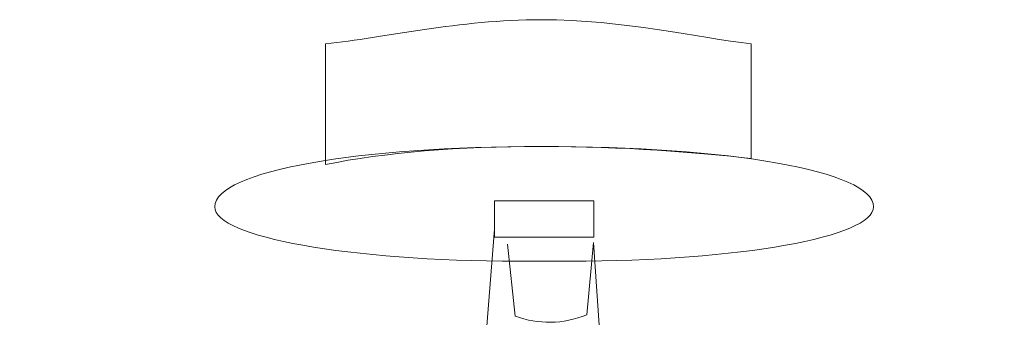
# Model space of a CAD drawing. Header units: millimetres. Extents: x -1853 to -450, y -1731 to 666.
# Tile 11 of 45: x -1132 to -928, y -192 to -131. Entities that reach past the tile are written whole.
import ezdxf

# ---------------------------------------------------------------- set-up
doc = ezdxf.new("R2010")
doc.units = ezdxf.units.MM
doc.header["$MEASUREMENT"] = 0
doc.layers.add('Capa 1', color=7, linetype='Continuous')

msp = doc.modelspace()

# ---------------------------------------------------------------- linework, layer by layer
at = {"layer": 'Capa 1', "lineweight": 13}
for points, knots in [([(-1068.46, -135.7), (-1056.42, -134.46), (-1040.77, -130.71), (-1023.91, -130.71), (-1023.91, -130.71), (-1007.05, -130.71), (-991.4, -134.46), (-980.56, -135.7), (-980.56, -135.7), (-980.56, -135.7), (-980.56, -159.42), (-980.56, -159.42), (-980.56, -159.42), (-991.4, -158.17), (-1007.05, -156.92), (-1023.91, -156.92), (-1023.91, -156.92), (-1040.77, -156.92), (-1056.42, -158.17), (-1068.46, -160.67), (-1068.46, -160.67), (-1068.46, -160.67), (-1068.46, -135.7), (-1068.46, -135.7)], [0, 0, 0, 0, 0.142857, 0.142857, 0.142857, 0.142857, 0.285714, 0.285714, 0.285714, 0.285714, 0.428571, 0.428571, 0.428571, 0.428571, 0.571429, 0.571429, 0.571429, 0.571429, 0.714286, 0.714286, 0.714286, 0.714286, 1, 1, 1, 1]), ([(-1028.73, -180.64), (-1063.64, -180.64), (-1091.34, -175.65), (-1091.34, -169.41), (-1091.34, -169.41), (-1091.34, -161.92), (-1061.24, -156.92), (-1023.91, -156.92), (-1023.91, -156.92), (-985.38, -156.92), (-955.28, -161.92), (-955.28, -169.41), (-955.28, -169.41), (-955.28, -175.65), (-982.97, -180.64), (-1017.89, -180.64), (-1017.89, -180.64), (-1017.89, -180.64), (-1028.73, -180.64), (-1028.73, -180.64)], [0, 0, 0, 0, 0.166667, 0.166667, 0.166667, 0.166667, 0.333333, 0.333333, 0.333333, 0.333333, 0.5, 0.5, 0.5, 0.5, 0.666667, 0.666667, 0.666667, 0.666667, 1, 1, 1, 1]), ([(-1033.54, -168.16), (-1033.54, -168.16), (-1025.11, -168.16), (-1022.71, -168.16), (-1022.71, -168.16), (-1019.09, -168.16), (-1013.07, -168.16), (-1013.07, -168.16), (-1013.07, -168.16), (-1013.07, -168.16), (-1013.07, -175.65), (-1013.07, -175.65), (-1013.07, -175.65), (-1013.07, -175.65), (-1033.54, -175.65), (-1033.54, -175.65), (-1033.54, -175.65), (-1033.54, -175.65), (-1033.54, -168.16), (-1033.54, -168.16)], [0, 0, 0, 0, 0.166667, 0.166667, 0.166667, 0.166667, 0.333333, 0.333333, 0.333333, 0.333333, 0.5, 0.5, 0.5, 0.5, 0.666667, 0.666667, 0.666667, 0.666667, 1, 1, 1, 1])]:
    msp.add_open_spline(points, degree=3, knots=knots, dxfattribs=at)
at = {"layer": 'Capa 1', "lineweight": 9}
for points in [[(-1033.54, -174.06), (-1033.54, -174.06), (-1131.63, -1413.38), (-1131.63, -1413.38)], [(-1013.1, -176.79), (-1013.1, -176.79), (-1014.53, -191.74), (-1014.53, -191.74)], [(-1013.11, -176.79), (-1013.11, -176.79), (-928.27, -1415.7), (-928.27, -1415.7)], [(-1029.33, -192), (-1029.33, -192), (-1030.89, -177.12), (-1030.89, -177.12)], [(-1014.53, -191.74), (-1019.49, -193.7), (-1024.42, -193.79), (-1029.33, -192)]]:
    msp.add_open_spline(points, degree=3, dxfattribs=at)

doc.saveas('drawing.dxf')
